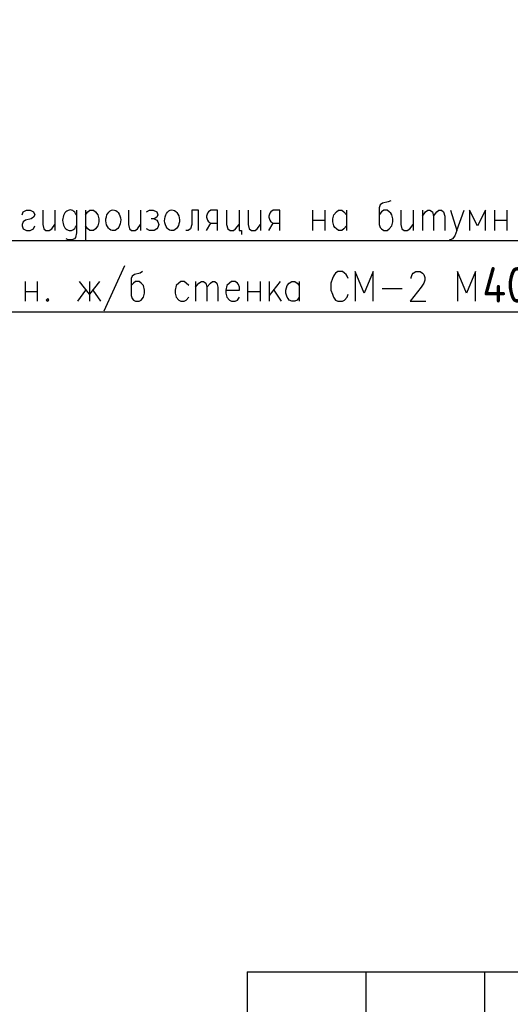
# Model space of a CAD drawing. Extents: x -119078 to 1619993, y 264752 to 340742.
# Tile 186 of 220: x 1055063 to 1059199, y 302947 to 311253. Entities that reach past the tile are written whole.
import ezdxf

# ---------------------------------------------------------------- set-up
doc = ezdxf.new("R2010")
doc.units = 0
doc.header["$MEASUREMENT"] = 0
doc.linetypes.add('CONTI', pattern=[0])
doc.layers.get('0').update_dxf_attribs({"color": 250, "linetype": 'CONTI'})
doc.layers.add('PDF _Геометрия', color=250, linetype='Continuous')
doc.layers.add('PDF _Текст', color=7, linetype='Continuous')
doc.layers.add('Графа', color=7, linetype='Continuous', lineweight=30)
doc.styles.add('geniso', font='geniso.shx', dxfattribs={"height": 300})
doc.styles.add('ICOCPEUR', font='isocpeui.ttf')

# ---------------------------------------------------------------- blocks, each defined once
blk = doc.blocks.new('A$Cbab827f9')
at = {"layer": 'Графа'}
for p, q in [((-18500, 5500), (0, 5500)), ((-18500, 5500), (0, 5500)), ((-18500, 5500), (-18500, 0)), ((-17500, 5500), (-17500, 3000)), ((-16500, 5500), (-16500, 0))]:
    blk.add_line(p, q, dxfattribs=at)

msp = doc.modelspace()

# ---------------------------------------------------------------- linework, layer by layer
at = {"layer": 'PDF _Геометрия', "color": 7, "lineweight": -3}
for points in [[(1058190.854, 309725.968), (1058169.686, 309717.501), (1058123.119, 309704.801), (1058101.951, 309692.101), (1058093.484, 309666.7), (1058093.484, 309526.996), (1058101.951, 309501.596), (1058114.652, 309488.895), (1058131.585, 309476.195), (1058161.22, 309476.195), (1058178.153, 309488.895), (1058199.321, 309514.296), (1058207.787, 309548.163), (1058207.787, 309573.564), (1058199.321, 309607.432), (1058190.854, 309620.132), (1058178.153, 309632.832), (1058161.22, 309645.533), (1058131.585, 309645.533), (1058114.652, 309632.832), (1058093.484, 309607.432)], [(1055083.506, 309607.432), (1055091.973, 309632.832), (1055121.607, 309645.533), (1055151.241, 309645.533), (1055180.875, 309632.832), (1055189.342, 309607.432), (1055180.875, 309586.264), (1055159.708, 309573.564), (1055113.14, 309560.864), (1055091.973, 309548.163), (1055083.506, 309526.996), (1055083.506, 309514.296), (1055091.973, 309488.895), (1055121.607, 309476.195), (1055151.241, 309476.195), (1055180.875, 309488.895), (1055189.342, 309514.296)], [(1055257.077, 309645.533), (1055257.077, 309526.996), (1055265.544, 309488.895), (1055282.478, 309476.195), (1055312.112, 309476.195), (1055333.279, 309488.895), (1055358.68, 309526.996)], [(1055358.68, 309645.533), (1055358.68, 309476.195)], [(1055540.718, 309645.533), (1055540.718, 309455.028), (1055532.251, 309416.927), (1055523.784, 309404.226), (1055502.617, 309395.759), (1055472.983, 309395.759), (1055456.049, 309404.226)], [(1055616.92, 309645.533), (1055616.92, 309395.759)], [(1055616.92, 309607.432), (1055638.087, 309632.832), (1055655.021, 309645.533), (1055684.655, 309645.533), (1055701.589, 309632.832), (1055722.756, 309607.432), (1055731.223, 309573.564), (1055731.223, 309548.163), (1055722.756, 309514.296), (1055701.589, 309488.895), (1055684.655, 309476.195), (1055655.021, 309476.195), (1055638.087, 309488.895), (1055616.92, 309514.296)], [(1055980.996, 309645.533), (1055980.996, 309526.996), (1055989.463, 309488.895), (1056006.397, 309476.195), (1056036.031, 309476.195), (1056057.198, 309488.895), (1056082.599, 309526.996)], [(1056082.599, 309645.533), (1056082.599, 309476.195)], [(1056133.4, 309632.832), (1056158.801, 309645.533), (1056188.435, 309645.533), (1056218.069, 309632.832), (1056226.536, 309607.432), (1056218.069, 309586.264), (1056196.902, 309573.564), (1056171.501, 309573.564)], [(1056569.445, 309476.195), (1056569.445, 309645.533), (1056514.41, 309645.533), (1056514.41, 309526.996), (1056501.71, 309488.895), (1056484.776, 309476.195), (1056463.609, 309476.195)], [(1056730.316, 309476.195), (1056730.316, 309645.533), (1056675.281, 309645.533), (1056654.114, 309632.832), (1056645.647, 309620.132), (1056637.18, 309594.731), (1056637.18, 309586.264), (1056645.647, 309560.864), (1056654.114, 309548.163), (1056675.281, 309535.463), (1056730.316, 309535.463)], [(1056806.518, 309645.533), (1056806.518, 309526.996), (1056819.218, 309488.895), (1056836.152, 309476.195), (1056865.786, 309476.195), (1056882.72, 309488.895), (1056912.354, 309526.996)], [(1056912.354, 309645.533), (1056912.354, 309476.195), (1056933.521, 309476.195), (1056933.521, 309442.327)], [(1056988.556, 309645.533), (1056988.556, 309526.996), (1056997.022, 309488.895), (1057018.19, 309476.195), (1057047.824, 309476.195), (1057064.758, 309488.895), (1057094.392, 309526.996)], [(1057094.392, 309645.533), (1057094.392, 309476.195)], [(1057255.263, 309476.195), (1057255.263, 309645.533), (1057200.228, 309645.533), (1057179.061, 309632.832), (1057170.594, 309620.132), (1057162.127, 309594.731), (1057162.127, 309586.264), (1057170.594, 309560.864), (1057179.061, 309548.163), (1057200.228, 309535.463), (1057255.263, 309535.463)], [(1057530.436, 309645.533), (1057530.436, 309476.195)], [(1057636.273, 309645.533), (1057636.273, 309476.195)], [(1057818.311, 309514.296), (1057797.143, 309488.895), (1057780.21, 309476.195), (1057750.576, 309476.195), (1057733.642, 309488.895), (1057720.941, 309501.596), (1057712.475, 309514.296), (1057704.008, 309548.163), (1057704.008, 309573.564), (1057712.475, 309607.432), (1057733.642, 309632.832), (1057750.576, 309645.533), (1057780.21, 309645.533), (1057797.143, 309632.832), (1057818.311, 309607.432)], [(1057818.311, 309645.533), (1057818.311, 309476.195)], [(1058275.523, 309645.533), (1058275.523, 309526.996), (1058283.989, 309488.895), (1058305.157, 309476.195), (1058330.557, 309476.195), (1058351.725, 309488.895), (1058381.359, 309526.996)], [(1058381.359, 309645.533), (1058381.359, 309476.195)], [(1058457.561, 309645.533), (1058457.561, 309476.195)], [(1058457.561, 309594.731), (1058482.961, 309632.832), (1058504.129, 309645.533), (1058521.062, 309645.533), (1058542.23, 309632.832), (1058550.696, 309594.731), (1058550.696, 309476.195)], [(1058550.696, 309594.731), (1058580.331, 309632.832), (1058597.264, 309645.533), (1058618.432, 309645.533), (1058635.365, 309632.832), (1058648.066, 309594.731), (1058648.066, 309476.195)], [(1058694.634, 309645.533), (1058749.668, 309476.195), (1058808.937, 309645.533)], [(1058990.975, 309476.195), (1058990.975, 309645.533), (1058923.24, 309514.296), (1058855.504, 309645.533), (1058855.504, 309476.195)], [(1059067.177, 309645.533), (1059067.177, 309476.195)], [(1059168.779, 309645.533), (1059168.779, 309476.195)], [(1056196.902, 309573.564), (1056218.069, 309560.864), (1056226.536, 309548.163), (1056235.003, 309526.996), (1056226.536, 309501.596), (1056218.069, 309488.895), (1056196.902, 309476.195), (1056158.801, 309476.195), (1056133.4, 309488.895)], [(1056637.18, 309476.195), (1056675.281, 309535.463)], [(1057162.127, 309476.195), (1057200.228, 309535.463)], [(1057530.436, 309560.864), (1057636.273, 309560.864)], [(1059067.177, 309560.864), (1059168.779, 309560.864)], [(1058749.668, 309476.195), (1058732.735, 309429.627), (1058711.567, 309404.226), (1058694.634, 309395.759), (1058686.167, 309395.759)], [(1061141.564, 309387.293), (1052361.401, 309387.293)], [(1061141.564, 308786.144), (1053610.267, 308786.144), (1053610.267, 309387.293)], [(1055947.128, 309175.62), (1055773.557, 308794.61)], [(1056099.532, 309129.052), (1056078.365, 309116.352), (1056031.797, 309103.652), (1056010.63, 309090.951), (1056002.163, 309069.784), (1056002.163, 308925.847), (1056010.63, 308900.447), (1056023.33, 308887.746), (1056040.264, 308879.279), (1056069.898, 308879.279), (1056086.832, 308887.746), (1056107.999, 308913.147), (1056116.466, 308947.014), (1056116.466, 308972.415), (1056107.999, 309010.516), (1056099.532, 309018.983), (1056086.832, 309031.683), (1056069.898, 309044.384), (1056040.264, 309044.384), (1056023.33, 309031.683), (1056002.163, 309010.516)], [(1057831.011, 309069.784), (1057822.544, 309090.951), (1057814.077, 309103.652), (1057801.377, 309116.352), (1057784.443, 309129.052), (1057746.342, 309129.052), (1057725.175, 309116.352), (1057716.708, 309103.652), (1057708.241, 309090.951), (1057699.774, 309069.784), (1057687.074, 309031.683), (1057687.074, 308972.415), (1057699.774, 308938.548), (1057708.241, 308913.147), (1057725.175, 308887.746), (1057746.342, 308879.279), (1057784.443, 308879.279), (1057801.377, 308887.746), (1057822.544, 308913.147), (1057831.011, 308938.548)], [(1058042.683, 308879.279), (1058042.683, 309129.052), (1057966.481, 308947.014), (1057890.279, 309129.052), (1057890.279, 308879.279)], [(1058364.425, 309069.784), (1058364.425, 309078.251), (1058372.892, 309103.652), (1058381.359, 309116.352), (1058402.526, 309129.052), (1058440.627, 309129.052), (1058457.561, 309116.352), (1058470.261, 309103.652), (1058478.728, 309078.251), (1058478.728, 309057.084), (1058470.261, 309031.683), (1058449.094, 308997.816), (1058355.958, 308879.279), (1058487.195, 308879.279)], [(1058906.306, 308879.279), (1058906.306, 309129.052), (1058830.104, 308947.014), (1058753.902, 309129.052), (1058753.902, 308879.279)], [(1055108.906, 309044.384), (1055108.906, 308879.279)], [(1055210.509, 309044.384), (1055210.509, 308879.279)], [(1055735.456, 309044.384), (1055650.787, 308938.548), (1055566.118, 309044.384)], [(1055650.787, 309044.384), (1055650.787, 308879.279)], [(1056489.009, 309010.516), (1056467.842, 309031.683), (1056450.908, 309044.384), (1056421.274, 309044.384), (1056404.34, 309031.683), (1056383.173, 309010.516), (1056374.706, 308972.415), (1056374.706, 308947.014), (1056383.173, 308913.147), (1056404.34, 308887.746), (1056421.274, 308879.279), (1056450.908, 308879.279), (1056467.842, 308887.746), (1056489.009, 308913.147)], [(1056544.044, 309044.384), (1056544.044, 308879.279)], [(1056544.044, 308997.816), (1056573.678, 309031.683), (1056594.845, 309044.384), (1056611.779, 309044.384), (1056632.946, 309031.683), (1056641.413, 308997.816), (1056641.413, 308879.279)], [(1056641.413, 308997.816), (1056671.047, 309031.683), (1056687.981, 309044.384), (1056709.148, 309044.384), (1056726.082, 309031.683), (1056734.549, 308997.816), (1056734.549, 308879.279)], [(1056802.284, 308972.415), (1056916.587, 308972.415), (1056916.587, 308997.816), (1056908.12, 309018.983), (1056899.653, 309031.683), (1056878.486, 309044.384), (1056848.852, 309044.384), (1056831.918, 309031.683), (1056810.751, 309010.516), (1056802.284, 308972.415), (1056802.284, 308947.014), (1056810.751, 308913.147), (1056831.918, 308887.746), (1056848.852, 308879.279), (1056878.486, 308879.279), (1056899.653, 308887.746), (1056916.587, 308913.147)], [(1056984.322, 309044.384), (1056984.322, 308879.279)], [(1057090.158, 309044.384), (1057090.158, 308879.279)], [(1057166.36, 309044.384), (1057166.36, 308879.279)], [(1057259.496, 309044.384), (1057166.36, 308925.847)], [(1057420.367, 308913.147), (1057403.433, 308887.746), (1057382.266, 308879.279), (1057356.865, 308879.279), (1057335.698, 308887.746), (1057327.231, 308900.447), (1057318.764, 308913.147), (1057306.064, 308947.014), (1057306.064, 308972.415), (1057318.764, 309010.516), (1057335.698, 309031.683), (1057356.865, 309044.384), (1057382.266, 309044.384), (1057403.433, 309031.683), (1057420.367, 309010.516)], [(1057420.367, 309044.384), (1057420.367, 308879.279)], [(1055108.906, 308959.715), (1055210.509, 308959.715)], [(1055553.418, 308879.279), (1055621.153, 308972.415)], [(1055680.421, 308972.415), (1055743.923, 308879.279)], [(1056984.322, 308959.715), (1057090.158, 308959.715)], [(1057204.461, 308972.415), (1057267.963, 308879.279)], [(1058118.885, 308985.115), (1058288.223, 308985.115)]]:
    msp.add_lwpolyline(points, dxfattribs=at)
msp.add_lwpolyline([(1055299.411, 308900.447), (1055286.711, 308887.746), (1055299.411, 308879.279), (1055307.878, 308887.746)], close=True, dxfattribs=at)
for centre, major_axis, ratio, start_param, end_param in [((1055487.8, 309560.864), (0, 87.14), 0.71842123, 5.27615691, 10.43180693), ((1055852.117, 309560.864), (0, 87.261), 0.71386125, 0.2441637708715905, 6.527349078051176), ((1056347.43, 309560.864), (0, 87.261), 0.71386125, 0.2441637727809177, 6.527349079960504)]:
    msp.add_ellipse(centre, major_axis=major_axis, ratio=ratio, start_param=start_param, end_param=end_param, dxfattribs=at)

# ---------------------------------------------------------------- block references
at = {"color": 1, "lineweight": 30}
msp.add_blockref('A$Cbab827f9', (1075480.239, 297719.921), dxfattribs=at)

# ---------------------------------------------------------------- texts
at = {"linetype": 'Continuous', "lineweight": 25, "ltscale": 15, "insert": (12863.76, 311222.017), "char_height": 250, "width": 17877.44941, "attachment_point": 1, "style": 'ICOCPEUR'}
msp.add_mtext('\\pi4862.31;{\\H1.16667x;\\LАнтисейсмические мероприятия\\P\\pi0;\\H0.71428x;\\l       Для обеспечения сейсмостойкости несущих конструкций и фундаментов соблюдены все условия КМК 2.01.03-19 «Строительство в сейсмических районах».\\P\\pi5355.138;\\H1.4x;\\LАнтикоррозионная защита\\l\\P\\pi0;\\H0.71428x;       Защита конструкций от коррозии должна производиться в соответствии КМК 2.03.11-96 "Защита строительных конструкций от коррозии" ГОСТ 9.402-2004 «Покрытия лакокрасочные. Подготовка (металлических поверхностей перед окрашиванием». Антикоррозионное покрытие должно обеспечивать защиту конструкций. \\P       \\A1;Все несущие металлоконструкции грунтовать и\\A0; окрасить эмалью ПФ-115 (ГОСТ6465-76) за 2 раза по грунтовке ГФ-021 (ГОСТ 25129-82)\\A1;.\\P      Для железобетонных конструкций использовать бетон \\A0;на портландцементе по ГОСТ 10178-85*,\\A1; водонепроницаемости W\\A0;4\\A1; и морозостойкостью F100\\A0;.\\A1;\\P\\A0;       \\A1;Все \\A0;поверхности бетонных и ж.б конструкций, соприкасающиеся с грунтом обмазать \\A1;\\C256;горячим битумом за 2 раза\\A0;\\C0; по ГОСТ 28379-89.}\\P\\pi5566.64787;{\\H1.16666x;\\LАнтипросадочные мероприятия\\A1;\\l\\P\\pi0;\\H0.71428x;        В соответствии с требованиями КМК 2.02.01-98 приняты противопросадочные мероприятия для первого типа грунтовых условий. Для устранения просадочных свойств грунтов I типа предусмотрено уплотнение тяжелыми трамбовками грунтов в основании котлованов и устройство подготовки из бетона класса В7,5. Насыпные грунты и строительный мусор толщиной до 1,5м удалить и заменить засыпкой из ГПС до бетонной подготовки.}', dxfattribs=at)
at = {"layer": 'PDF _Текст', "lineweight": 20, "insert": (1058962.665, 308866.29), "char_height": 300, "attachment_point": 7, "style": 'geniso'}
msp.add_mtext('400', dxfattribs=at)

doc.saveas('drawing.dxf')
